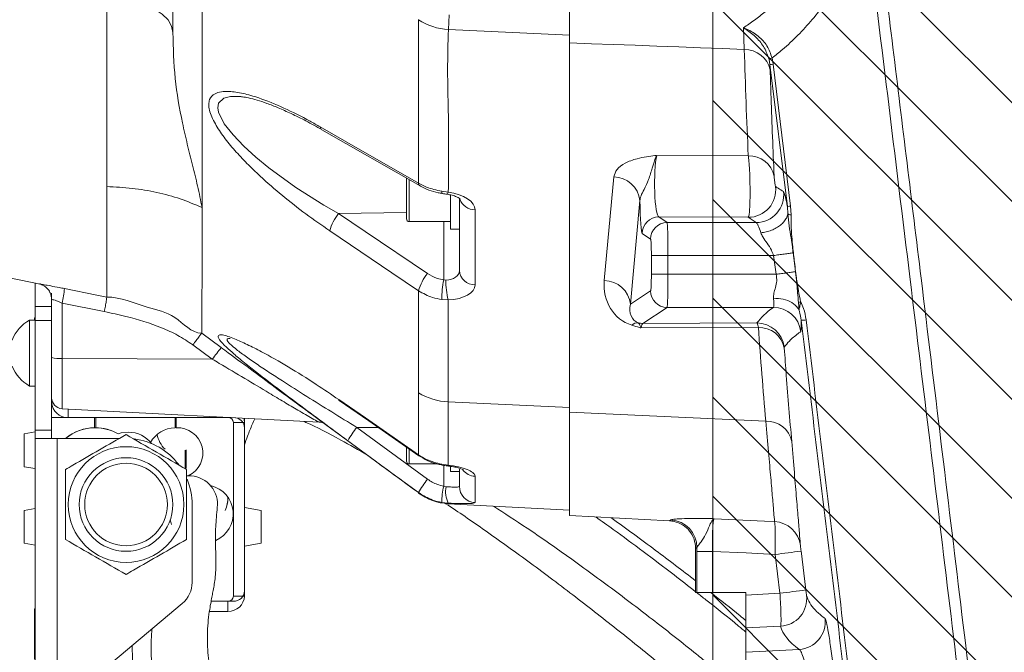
# Model space of a CAD drawing. Header units: millimetres. Extents: x 0 to 8410, y 0 to 5940.
# Tile 90 of 180: x 3301 to 3480, y 4088 to 4203. Entities that reach past the tile are written whole.
import ezdxf

# ---------------------------------------------------------------- set-up
doc = ezdxf.new("R2010")
doc.units = ezdxf.units.MM
doc.header["$LTSCALE"] = 10

msp = doc.modelspace()

# ---------------------------------------------------------------- hatches: boundary and pattern name
at = {"linetype": 'Continuous'}
h = msp.add_hatch(dxfattribs=at)
h.set_pattern_fill('ANSI31', color=8, scale=4, angle=90, style=0)
h.paths.add_polyline_path([(3427.03, 4477.87), (3427.03, 4077.87), (3827.03, 4077.87), (3827.03, 4477.87)], flags=0)

# ---------------------------------------------------------------- linework, layer by layer
at = {"color": 7, "linetype": 'Continuous', "lineweight": 0}
for p, q in [((3427.03, 4477.87), (3427.03, 4077.87)), ((3401.03, 4198.68), (3401.03, 4131.63)), ((3356.07, 4182.93), (3373.9, 4172.72)), ((3371.43, 4166.74), (3371.43, 4174.16)), ((3379.43, 4171.05), (3379.43, 4164.87)), ((3381.03, 4157.36), (3381.03, 4170.46)), ((3246.43, 4166.67), (3304.95, 4154.91)), ((3371.93, 4166.24), (3379.43, 4166.24)), ((3379.43, 4164.87), (3381.03, 4164.87)), ((3304.03, 4150.84), (3304.03, 4155.1)), ((3304.97, 4154.91), (3304.87, 4154.93)), ((3307.03, 4152.05), (3307.03, 4153.24)), ((3307.03, 4145.85), (3307.03, 4152.05)), ((3304.03, 4148.31), (3304.03, 4150.84)), ((3304.03, 4148.37), (3303.03, 4148.37)), ((3303.03, 4148.37), (3303.03, 4140.11)), ((3304.03, 4148.69), (3303.93, 4148.74)), ((3303.93, 4148.74), (3303.93, 4148.37)), ((3304.03, 4128.38), (3304.03, 4148.31)), ((3307.03, 4128.38), (3307.03, 4145.85)), ((3339.46, 4145.01), (3339.41, 4145)), ((3303.03, 4140.11), (3303.03, 4136.37)), ((3303.03, 4136.37), (3304.03, 4136.37)), ((3308.92, 4132.27), (3355.56, 4129.83)), ((3401.03, 4131.63), (3401.03, 4112.87)), ((3307.03, 4130.66), (3314.83, 4130.66)), ((3339.03, 4130.66), (3310.03, 4130.66)), ((3314.83, 4128.81), (3314.83, 4130.66)), ((3315.03, 4128.81), (3315.03, 4130.66)), ((3315.03, 4130.66), (3329.44, 4130.66)), ((3329.44, 4128.81), (3329.44, 4130.66)), ((3329.64, 4128.81), (3329.64, 4130.66)), ((3329.64, 4130.66), (3339.59, 4130.66)), ((3340.03, 4098.25), (3340.03, 4129.74)), ((3342.03, 4129.74), (3342.03, 4130.54)), ((3342.03, 4098.25), (3342.03, 4129.74)), ((3304.03, 4128.04), (3302.03, 4127.68)), ((3304.03, 4126.87), (3304.03, 4128.38)), ((3307.03, 4128.38), (3307.03, 4126.87)), ((3342.03, 4128.81), (3342.03, 4099.18)), ((3302.03, 4127.46), (3302.03, 4127.68)), ((3302.03, 4121.74), (3302.03, 4127.46)), ((3308.03, 4126.87), (3304.03, 4126.87)), ((3304.03, 4126.87), (3304.03, 4080.37)), ((3319.31, 4126.87), (3308.03, 4126.87)), ((3331.28, 4121.37), (3331.28, 4124.75)), ((3331.47, 4121.39), (3331.47, 4124.81)), ((3371.43, 4122.74), (3371.43, 4125.25)), ((3302.03, 4121.74), (3304.03, 4121.39)), ((3371.93, 4122.24), (3376.95, 4122.24)), ((3379.43, 4121.71), (3379.43, 4120.87)), ((3379.43, 4120.87), (3381.03, 4120.87)), ((3381.03, 4118.2), (3381.03, 4121.31)), ((3331.85, 4120.07), (3331.47, 4120.06)), ((3338.83, 4114.65), (3339.02, 4115.35)), ((3304.03, 4114.14), (3302.03, 4113.79)), ((3302.03, 4107.85), (3302.03, 4113.79)), ((3332.53, 4100.74), (3332.53, 4114.87)), ((3345.03, 4113.79), (3342.03, 4114.32)), ((3345.03, 4113.79), (3345.03, 4109.7)), ((3379.02, 4115.02), (3401.03, 4113.87)), ((3401.03, 4112.87), (3419.15, 4111.92)), ((3345.03, 4109.7), (3345.03, 4107.85)), ((3302.03, 4107.85), (3304.03, 4107.5)), ((3342.03, 4107.32), (3345.03, 4107.85)), ((3423.9, 4106.93), (3423.9, 4098.87)), ((3423.9, 4106.93), (3423.9, 4106.93)), ((3424.13, 4106.36), (3424.13, 4107.08)), ((3424.13, 4098.87), (3423.9, 4098.87)), ((3424.13, 4098.87), (3426.97, 4098.87)), ((3433.03, 4098.87), (3426.97, 4098.87)), ((3433.03, 4098.44), (3433.03, 4098.87)), ((3433.03, 4092.45), (3433.03, 4098.44)), ((3304.03, 4095.9), (3303.93, 4095.95)), ((3303.93, 4095.95), (3303.93, 4086.79)), ((3312.42, 4081.54), (3330.74, 4096.91)), ((3340.03, 4097.32), (3335.98, 4097.32)), ((3335.98, 4097.32), (3339.03, 4097.32)), ((3335.67, 4095.47), (3339.03, 4095.47)), ((3433.03, 4088.07), (3433.03, 4092.45)), ((3433.03, 4088.07), (3433.03, 4082.08))]:
    msp.add_line(p, q, dxfattribs=at)
at = {"color": 8, "linetype": 'Continuous', "lineweight": 0}
for p, q in [((3334.32, 4219.25), (3334.32, 4168.8)), ((3379.16, 4203.76), (3379.04, 4201.1)), ((3379.04, 4201.1), (3401.03, 4200.11)), ((3432.74, 4197.49), (3432.57, 4201.43)), ((3437.78, 4195.96), (3438, 4194.83)), ((3437.4, 4194.77), (3437.25, 4195.66)), ((3437.4, 4194.77), (3437.44, 4193.78)), ((3440.55, 4169.01), (3437.4, 4194.77)), ((3438, 4194.83), (3441.15, 4169.06)), ((3416.83, 4178.27), (3433.46, 4178.21)), ((3407.33, 4155.55), (3409.05, 4174.37)), ((3371.93, 4173.87), (3371.93, 4166.24)), ((3377.83, 4171.75), (3379.02, 4171.59)), ((3413.78, 4170.05), (3412.06, 4151.22)), ((3440.64, 4167.65), (3440.55, 4169.01)), ((3441.15, 4169.06), (3441.22, 4167.45)), ((3359.11, 4167.69), (3371.43, 4167.91)), ((3383.87, 4168.37), (3383.87, 4154.76)), ((3378.19, 4155.67), (3378.19, 4166.24)), ((3417.21, 4167.08), (3418.72, 4166.07)), ((3433.45, 4167.03), (3417.21, 4167.08)), ((3418.72, 4166.07), (3434.9, 4166.07)), ((3415.73, 4163.08), (3414.21, 4164.08)), ((3415.88, 4156.67), (3415.88, 4160.08)), ((3418.88, 4160.08), (3415.88, 4160.08)), ((3418.88, 4160.08), (3418.88, 4156.67)), ((3438.04, 4160.08), (3418.88, 4160.08)), ((3438.52, 4156.67), (3438.04, 4160.08)), ((3442.03, 4157.16), (3441.6, 4160.58)), ((3418.88, 4156.67), (3415.88, 4156.67)), ((3418.88, 4156.67), (3438.52, 4156.67)), ((3378.19, 4155.67), (3378.6, 4155.62)), ((3373.62, 4135.17), (3373.62, 4153.68)), ((3412.06, 4151.22), (3415.73, 4153.67)), ((3308.92, 4151.43), (3308.92, 4141.39)), ((3316.59, 4149.9), (3308.92, 4151.43)), ((3379.02, 4152.02), (3377.83, 4152.09)), ((3379.02, 4152.02), (3379.02, 4133.49)), ((3304.03, 4150.84), (3307.03, 4150.84)), ((3418.72, 4150.67), (3414.35, 4147.75)), ((3438.02, 4150.67), (3418.72, 4150.67)), ((3304.03, 4148.31), (3307.03, 4148.31)), ((3414.35, 4147.75), (3435.03, 4147.84)), ((3334.27, 4145.97), (3337.81, 4143.37)), ((3435.29, 4147.03), (3413.97, 4146.94)), ((3336.18, 4141.25), (3332.65, 4143.85)), ((3308.92, 4141.39), (3336.18, 4141.25)), ((3308.92, 4141.39), (3308.92, 4132.27)), ((3307.03, 4133.44), (3307.21, 4133.44)), ((3379.02, 4133.49), (3401.03, 4132.49)), ((3310.03, 4132.21), (3310.03, 4130.66)), ((3401.03, 4131.63), (3436.64, 4130.01)), ((3339.03, 4130.66), (3339.03, 4130.69)), ((3342.03, 4129.74), (3340.03, 4129.74)), ((3304.03, 4128.38), (3307.03, 4128.38)), ((3362.42, 4128.87), (3366.26, 4128.87)), ((3362.42, 4128.87), (3375.24, 4119.46)), ((3308.03, 4126.87), (3308.03, 4080.37)), ((3371.93, 4124.87), (3371.93, 4122.24)), ((3377.83, 4122.19), (3379.02, 4122.03)), ((3378.19, 4118.2), (3378.19, 4121.99)), ((3383.87, 4120.01), (3383.87, 4115.22)), ((3378.19, 4118.2), (3378.6, 4118.11)), ((3373.62, 4116.96), (3373.62, 4117.04)), ((3379.02, 4115.12), (3377.83, 4115.25)), ((3379.02, 4115.12), (3379.02, 4115.02)), ((3419.15, 4111.92), (3419.4, 4112.07)), ((3443.04, 4106.43), (3443.91, 4099.36)), ((3424.13, 4106.36), (3426.97, 4106.36)), ((3424.13, 4098.87), (3424.13, 4106.36)), ((3426.97, 4106.36), (3426.97, 4098.87)), ((3439.21, 4098.75), (3438.34, 4105.82)), ((3340.03, 4098.25), (3342.03, 4098.25)), ((3433.03, 4098.44), (3439.21, 4098.75)), ((3339.03, 4095.47), (3339.03, 4097.32)), ((3439.34, 4092.77), (3433.03, 4092.45)), ((3433.03, 4088.07), (3442.7, 4088.56))]:
    msp.add_line(p, q, dxfattribs=at)
at = {"color": 8, "linetype": 'Continuous', "lineweight": 0, "flags": 128}
for points in [[(3317.03, 4207.23), (3319.49, 4206.9), (3321.79, 4206.39), (3323.86, 4205.7), (3325.65, 4204.87), (3327.09, 4203.91), (3328.16, 4202.85), (3328.81, 4201.72), (3329.03, 4200.56)], [(3432.74, 4197.49), (3428.78, 4197.65), (3424.81, 4197.8), (3420.85, 4197.96), (3416.88, 4198.11), (3412.92, 4198.25), (3408.96, 4198.4), (3404.99, 4198.54), (3401.03, 4198.68)], [(3341.03, 4188.96), (3340.88, 4188.98), (3339.47, 4188.94), (3338.3, 4188.65), (3337.33, 4187.75), (3337.18, 4186.89), (3337.31, 4186.12), (3338.36, 4184.01), (3339.95, 4181.97), (3341.9, 4179.94), (3344.11, 4177.94), (3346.47, 4176.01), (3351.36, 4172.46), (3356.43, 4169.24), (3359.11, 4167.69), (3359.11, 4167.69)], [(3355.78, 4183.45), (3360.59, 4180.69), (3373.62, 4173.23)], [(3377.88, 4171.35), (3377.88, 4171.35), (3377.85, 4171.41), (3377.83, 4171.54), (3377.83, 4171.75)], [(3378.76, 4171.22), (3378.78, 4171.22), (3378.85, 4171.26), (3378.93, 4171.39), (3379.02, 4171.59)], [(3359.11, 4167.69), (3363.94, 4164.43), (3375.24, 4156.8)], [(3373.62, 4153.68), (3368.79, 4156.94), (3357.49, 4164.57)], [(3309.36, 4154.08), (3315.24, 4152.9), (3317.03, 4152.54)], [(3359.14, 4133.92), (3363.97, 4130.58), (3373.62, 4123.9)], [(3359.21, 4133.75), (3359.18, 4133.78), (3359.14, 4133.92)], [(3373.62, 4117.04), (3368.79, 4120.59), (3360.8, 4126.46)], [(3373.69, 4123.73), (3373.65, 4123.76), (3373.62, 4123.9)], [(3377.82, 4122.04), (3377.82, 4122.06), (3377.83, 4122.19)], [(3378.85, 4121.89), (3378.92, 4121.91), (3379.02, 4122.03)], [(3427.25, 4112.3), (3436.39, 4111.87), (3438.22, 4111.78)], [(3438.34, 4105.82), (3433.08, 4106.07), (3426.97, 4106.36)]]:
    msp.add_lwpolyline(points, dxfattribs=at)
at = {"color": 7, "linetype": 'Continuous', "lineweight": 0, "flags": 128}
for points in [[(3359.21, 4133.75), (3364.57, 4130.04), (3373.69, 4123.73)], [(3342.03, 4129.74), (3341.97, 4130.28), (3341.9, 4130.54)], [(3321.01, 4128.01), (3319.67, 4127.87), (3319.1, 4127.71)], [(3373.61, 4117.08), (3373.61, 4116.99), (3373.62, 4116.96)], [(3328.8, 4111.26), (3328.72, 4111.46), (3328.55, 4112.06)]]:
    msp.add_lwpolyline(points, dxfattribs=at)
at = {"color": 7, "linetype": 'Continuous', "lineweight": 0}
for radius in [10.5, 8.5]:
    msp.add_circle((3320.53, 4114.87), radius, dxfattribs=at)
at = {"color": 8, "linetype": 'Continuous', "lineweight": 0}
msp.add_circle((3320.53, 4114.87), 7.5, dxfattribs=at)
for centre, radius, start, end in [((3379.69, 4212.22), 11.14, 236.7661, 266.6305), ((3432.82, 4192.76), 4.73, 12.3917, 90.8896), ((3438.2, 4194.56), 1.45, 106.652, 131.0621), ((3436.6, 4205.83), 11.09, 274.1321, 277.2302), ((3356.43, 4183.48), 0.657, 182.8588, 235.9214), ((3433.56, 4173.51), 4.7, 12.1048, 91.2041), ((3408.99, 4169.56), 4.81, 5.801, 89.3493), ((3374.27, 4173.26), 0.656, 182.8541, 235.9957), ((3433.44, 4172.03), 5.01, 270.1314, 6.8952), ((3434.89, 4171.08), 5.01, 270.1634, 6.8851), ((3383.89, 4171.31), 2.94, 199.2771, 269.5467), ((3440.27, 4175.96), 6.96, 272.3616, 277.3042), ((3365.2, 4162.55), 7.97, 139.7808, 165.2633), ((3417.22, 4164.08), 3, 90.1462, 179.8983), ((3418.73, 4163.07), 3, 90.1455, 179.8995), ((3381.32, 4151.65), 7.96, 139.778, 165.2644), ((3383.82, 4157.56), 2.8, 184.131, 271.1002), ((3397.91, 4151.9), 20.09, 169.1585, 179.4466), ((3390.23, 4155.14), 11.64, 177.6487, 195.5663), ((3407.28, 4150.74), 4.81, 5.7994, 89.3505), ((3287.92, 4156.23), 21.54, 347.1226, 354.2629), ((3418.73, 4153.67), 3, 180.1015, 269.8535), ((3444.52, 4146.26), 5.65, 106.0012, 110.059), ((3438.01, 4145.66), 5.01, 7.087, 89.8729), ((3413.41, 4146.4), 1.48, 86.6577, 136.6534), ((3414.36, 4150.75), 3, 253.3081, 269.8865), ((3435.02, 4142.83), 5, 7.0688, 89.9458), ((3442.93, 4156.26), 7.93, 270.9001, 277.4065), ((3435.43, 4142.37), 4.66, 11.6284, 91.7123), ((3371.45, 4115.99), 43.37, 140.8628, 144.3918), ((3308.47, 4146.3), 4.93, 252.9959, 275.2612), ((3379.46, 4144.49), 11, 237.8958, 267.6917), ((3436.8, 4125.38), 4.63, 11.3641, 91.9907), ((3376.68, 4117.55), 18.21, 141.5457, 150.7062), ((3384.01, 4123.04), 3.04, 219.2299, 267.389), ((3389.58, 4108.07), 18.31, 141.569, 150.6776), ((3393.54, 4114.84), 15.72, 167.6618, 178.5244), ((3383.21, 4117.23), 4.69, 169.1367, 206.7361), ((3384.02, 4118.21), 2.99, 180.0843, 267.099), ((3419.13, 4107.07), 5.01, 0.122, 86.9061), ((3437.98, 4106.81), 4.98, 7.1702, 87.225), ((3417.08, 4288.3), 183.72, 276.6455, 278.1239), ((3417.87, 4281.87), 184.35, 276.648, 278.1214), ((3439.07, 4097.77), 5, 273.0008, 6.9698), ((3442.43, 4093.56), 5, 273.1107, 6.9086)]:
    msp.add_arc(centre, radius, start, end, dxfattribs=at)
at = {"color": 7, "linetype": 'Continuous', "lineweight": 0}
for centre, radius, start, end in [((3371.93, 4166.74), 0.5, 180, 270), ((3304.03, 4152.05), 3, 0.0013, 24.1021), ((3306.43, 4142.25), 7, 119.0497, 159.2197), ((3306.43, 4142.49), 7, 200.8257, 240.9503), ((3309.03, 4134.27), 2, 180, 267), ((3309.92, 4133.56), 2.9, 182.278, 272.114), ((3339.06, 4129.7), 0.965, 2.2872, 92.1042), ((3340.15, 4128.76), 1.88, 1.4443, 80.0794), ((3314.88, 4120.58), 8.23, 89.645, 130.1746), ((3314.87, 4120.59), 8.22, 90.3227, 130.1816), ((3314.95, 4120.46), 8.36, 60.2241, 90.1496), ((3314.95, 4120.46), 8.35, 60.2123, 89.4826), ((3320.96, 4122.75), 5.26, 37.4361, 89.4577), ((3329.44, 4123.8), 5.01, 89.981, 152.3808), ((3329.88, 4124.22), 4.59, 295.2523, 92.9355), ((3320.53, 4114.87), 12, 37.1431, 82.9064), ((3330.98, 4128.44), 4.87, 189.8187, 226.4707), ((3371.93, 4122.74), 0.5, 180, 270), ((3320.53, 4114.87), 12, 0, 22.5769), ((3331.98, 4114.92), 5.15, 358.5658, 91.4568), ((3334.72, 4113.17), 5.26, 293.3377, 77.2092), ((3333.65, 4116), 5.35, 335.7136, 2.2409), ((3379.54, 4125.01), 10, 233.6487, 267), ((3327.53, 4100.74), 5, 310, 0), ((3339.13, 4098.37), 2.9, 267.8917, 357.7163), ((3339.06, 4098.29), 0.965, 267.8958, 357.7128), ((3340.1, 4099.25), 1.93, 267.8892, 357.7185)]:
    msp.add_arc(centre, radius, start, end, dxfattribs=at)
at = {"color": 8, "linetype": 'Continuous', "lineweight": 0}
for centre, major_axis, ratio, start_param, end_param in [((6899.46, 4020.33), (3462.44, -315.8), 0.575597, 3.210828, 3.220416), ((3417.23, 4173.08), (-0.01, 6), 0.128582, 0.524938, 3.105836), ((3377.87, 4168.6), (6, -0.32), 0.514251, 0.027177, 1.405382), ((3414.23, 4173.08), (0, 9), 0.052937, 1.914434, 3.106332), ((3418.72, 4160.08), (0, 6), 0.026204, 4.712389, 6.248279), ((6925.03, 4173.04), (3495.82, 0), 0.034921, 3.190833, 3.198655), ((3415.72, 4160.08), (0, 3), 0.052408, 4.712389, 6.248279), ((3378.03, 4157.66), (2.98, -0.54), 0.661475, 5.023715, 6.40192), ((3415.72, 4156.67), (0, 3), 0.052408, 3.176499, 4.712389), ((3418.72, 4156.67), (0, 6), 0.026204, 3.176499, 4.712389), ((3377.87, 4155.06), (6, -0.4), 0.50601, 4.93902, 6.317225), ((3415.39, 4155.6), (4.6, 7.47), 0.892128, 2.078108, 3.357515), ((3415.13, 4151.27), (2.11, 3.15), 0.748914, 2.048329, 3.327736), ((6925.03, 4144.75), (3491.12, 0), 0.034921, 3.093047, 3.116308), ((3414.37, 4141.76), (0.01, 6), 0.134998, 0.035932, 0.527195), ((6899.46, 4020.33), (3462.44, -315.8), 0.575597, 3.23591, 3.244357), ((3423.9, 4252.87), (0, 145.94), 0.034921, 3.140958, 3.187711), ((6947.88, 4277.85), (3508.68, 184.22), 0.034824, 3.148667, 3.184482)]:
    msp.add_ellipse(centre, major_axis=major_axis, ratio=ratio, start_param=start_param, end_param=end_param, dxfattribs=at)
at = {"color": 7, "linetype": 'Continuous', "lineweight": 0}
for points, knots in [([(3329.03, 4200.56), (3329.03, 4209.87), (3329.03, 4219.85), (3329.03, 4230.29), (3329.03, 4232.97), (3329.03, 4236.18), (3329.03, 4239.68), (3329.03, 4243.33), (3329.03, 4246.28), (3329.03, 4271.11), (3329.03, 4296.09), (3329.03, 4322.03), (3329.03, 4326.01), (3329.03, 4329.55), (3329.03, 4332.57), (3329.03, 4335.27), (3329.03, 4337.54), (3329.03, 4339.34), (3329.03, 4340.7), (3329.03, 4342.09), (3329.03, 4344.69), (3329.03, 4347.23), (3329.03, 4348.29), (3329.03, 4348.85)], [0, 0, 0, 0, 0.210862, 0.225952, 0.241334, 0.256484, 0.27219, 0.285774, 0.299746, 0.305879, 0.568698, 0.584788, 0.60112, 0.614431, 0.628135, 0.641442, 0.65512, 0.668657, 0.68262, 0.700821, 0.796964, 0.893193, 1, 1, 1, 1]), ([(3401.03, 4241.8), (3401.03, 4239.93), (3401.03, 4236.19), (3401.03, 4230.66), (3401.03, 4225.27), (3401.03, 4220.09), (3401.03, 4215.18), (3401.03, 4210.61), (3401.03, 4206.44), (3401.03, 4202.29), (3401.03, 4199.99), (3401.03, 4198.68)], [0, 0, 0, 0, 0.107594, 0.215185, 0.322423, 0.429999, 0.537235, 0.644766, 0.75264, 0.860171, 1, 1, 1, 1]), ([(3341.03, 4188.96), (3341.24, 4188.94), (3341.73, 4188.91), (3342.86, 4188.7), (3344.32, 4188.32), (3346.13, 4187.72), (3348.21, 4186.9), (3350.58, 4185.83), (3353.22, 4184.53), (3355.1, 4183.49), (3356.06, 4182.95)], [0, 0, 0, 0, 0.065016, 0.154026, 0.266556, 0.388041, 0.520923, 0.666697, 0.828169, 1, 1, 1, 1]), ([(3317.03, 4172.59), (3318.58, 4172.51), (3321.69, 4172.37), (3326.15, 4171.59), (3330.43, 4170.45), (3333.03, 4169.35), (3334.32, 4168.8)], [0, 0, 0, 0, 0.249209, 0.500001, 0.750791, 1, 1, 1, 1]), ([(3373.9, 4172.72), (3373.92, 4172.72), (3374.39, 4172.39), (3375.49, 4171.96), (3376.82, 4171.52), (3377.64, 4171.4), (3377.88, 4171.37)], [0, 0, 0, 0, 0.012601, 0.423394, 0.831416, 1, 1, 1, 1]), ([(3377.88, 4171.35), (3377.91, 4171.34), (3378.2, 4171.29), (3378.5, 4171.25), (3378.76, 4171.22)], [0, 0, 0, 0, 0.105955, 1, 1, 1, 1]), ([(3378.76, 4171.22), (3378.93, 4171.19), (3379.42, 4171.11), (3380.16, 4170.9), (3380.82, 4170.62), (3381.17, 4170.36), (3381.18, 4170.35), (3381.19, 4170.34)], [0, 0, 0, 0, 0.123334, 0.362552, 0.596655, 0.824404, 1, 1, 1, 1]), ([(3304.83, 4154.94), (3304.83, 4154.94), (3304.81, 4154.94), (3304.86, 4154.93), (3304.98, 4154.9), (3305.24, 4154.8), (3305.68, 4154.58), (3306.24, 4154.12), (3306.64, 4153.64), (3306.75, 4153.3), (3306.76, 4153.27)], [0, 0, 0, 0, 0.020081, 0.122598, 0.190717, 0.268386, 0.436231, 0.6617, 0.968084, 1, 1, 1, 1]), ([(3337.81, 4143.37), (3338.23, 4143.06), (3340.18, 4141.62), (3343.68, 4139.03), (3347.62, 4136.09), (3350.83, 4133.72), (3352.67, 4132.37), (3353.51, 4131.77), (3353.61, 4131.7)], [0, 0, 0, 0, 0.074861, 0.345982, 0.623568, 0.797655, 0.975738, 1, 1, 1, 1]), ([(3360.8, 4126.46), (3359.27, 4127.58), (3356.21, 4129.83), (3351.66, 4133.2), (3347.87, 4136.06), (3344.85, 4138.37), (3342.57, 4140.17), (3340.94, 4141.48), (3340.25, 4142.1), (3340.14, 4142.2)], [0, 0, 0, 0, 0.205607, 0.411833, 0.617043, 0.735807, 0.85448, 0.97543, 1, 1, 1, 1]), ([(3353.61, 4131.7), (3354.27, 4131.21), (3360.96, 4126.3), (3367.6, 4121.43), (3373.58, 4117.04)], [0, 0, 0, 0, 0.099286, 1, 1, 1, 1]), ([(3342.03, 4125.68), (3342.21, 4126.22), (3342.65, 4127.51), (3343.29, 4129.1), (3343.76, 4130.09), (3343.92, 4130.44)], [0, 0, 0, 0, 0.320378, 0.764695, 1, 1, 1, 1]), ([(3352.8, 4129.97), (3352.93, 4129.91), (3355.02, 4128.98), (3358.86, 4126.98), (3362.73, 4124.77), (3364.36, 4123.84)], [0, 0, 0, 0, 0.037257, 0.596809, 1, 1, 1, 1]), ([(3355.57, 4129.81), (3355.66, 4129.81), (3355.9, 4129.82), (3356.17, 4129.76), (3356.3, 4129.72), (3356.32, 4129.71)], [0, 0, 0, 0, 0.291077, 0.892968, 1, 1, 1, 1]), ([(3320.53, 4127.57), (3318.93, 4126.65), (3315.72, 4124.8), (3312.05, 4122.68), (3309.98, 4121.48), (3309.53, 4121.22)], [0, 0, 0, 0, 0.436345, 0.875498, 1, 1, 1, 1]), ([(3331.53, 4121.22), (3329.7, 4122.28), (3326.04, 4124.39), (3322.37, 4126.51), (3320.53, 4127.57)], [0, 0, 0, 0, 0.497924, 1, 1, 1, 1]), ([(3373.69, 4123.73), (3374.18, 4123.42), (3375.17, 4122.81), (3376.59, 4122.27), (3377.5, 4122.12), (3377.83, 4122.07)], [0, 0, 0, 0, 0.388061, 0.779144, 1, 1, 1, 1]), ([(3309.53, 4121.22), (3309.53, 4119.11), (3309.53, 4114.88), (3309.53, 4110.65), (3309.53, 4108.52)], [0, 0, 0, 0, 0.497916, 1, 1, 1, 1]), ([(3331.53, 4108.52), (3331.53, 4110.63), (3331.53, 4114.86), (3331.53, 4119.1), (3331.53, 4121.22)], [0, 0, 0, 0, 0.497926, 1, 1, 1, 1]), ([(3377.82, 4122.04), (3377.84, 4122.03), (3378.18, 4121.96), (3378.53, 4121.93), (3378.85, 4121.9)], [0, 0, 0, 0, 0.068097, 1, 1, 1, 1]), ([(3378.84, 4121.88), (3379.13, 4121.85), (3379.8, 4121.77), (3380.65, 4121.58), (3381.32, 4121.38), (3381.71, 4121.2), (3381.76, 4121.17), (3381.78, 4121.16)], [0, 0, 0, 0, 0.192579, 0.439121, 0.648829, 0.842085, 1, 1, 1, 1]), ([(3383.23, 4064.57), (3381.67, 4064.62), (3377.75, 4064.76), (3372.34, 4065.06), (3366.9, 4065.51), (3362.16, 4066.06), (3357.36, 4066.85), (3352.88, 4067.92), (3349.02, 4069.21), (3345.85, 4070.65), (3343.22, 4072.23), (3341.23, 4073.84), (3339.66, 4075.53), (3338.38, 4077.33), (3337.13, 4079.71), (3336.22, 4082.49), (3335.7, 4085.2), (3335.42, 4087.53), (3335.3, 4089.66), (3335.3, 4091.84), (3335.44, 4093.91), (3335.68, 4095.69), (3335.93, 4097.1), (3336.15, 4098.25), (3336.36, 4099.34), (3336.57, 4100.46), (3336.75, 4101.86), (3336.86, 4103.61), (3336.84, 4105.77), (3336.7, 4108.33), (3336.81, 4111.39), (3337.02, 4113.6), (3337.13, 4114.79)], [0, 0, 0, 0, 0.0378281, 0.0949081, 0.1312609, 0.1702777, 0.2113315, 0.2503427, 0.2842756, 0.3137875, 0.3406389, 0.3666996, 0.3863464, 0.4086448, 0.4339531, 0.471633, 0.5058036, 0.5301111, 0.5561709, 0.5853906, 0.6178654, 0.6497524, 0.6735155, 0.6912154, 0.7072099, 0.7265274, 0.7488698, 0.7768085, 0.8187688, 0.869681, 0.9300042, 1, 1, 1, 1]), ([(3378.43, 4115.1), (3378.48, 4115.07), (3380.82, 4113.56), (3385.81, 4110.09), (3393.47, 4104.62), (3401.45, 4098.63), (3409.4, 4092.41), (3415.53, 4087.48), (3419.02, 4084.55), (3419.93, 4083.79)], [0, 0, 0, 0, 0.003871, 0.184404, 0.376024, 0.572741, 0.760346, 0.93801, 1, 1, 1, 1]), ([(3387.2, 4114.6), (3389.23, 4113.27), (3393.62, 4110.42), (3400.78, 4105.43), (3408.5, 4099.8), (3416.32, 4093.83), (3422.23, 4089.19), (3425.54, 4086.48), (3426.27, 4085.87)], [0, 0, 0, 0, 0.1668817, 0.3604185, 0.5637996, 0.7605176, 0.9465358, 1, 1, 1, 1]), ([(3423.9, 4099.03), (3422.59, 4100.05), (3419.39, 4102.57), (3414.42, 4106.33), (3409.67, 4109.85), (3406.83, 4111.87), (3405.77, 4112.62)], [0, 0, 0, 0, 0.210451, 0.517605, 0.819329, 1, 1, 1, 1]), ([(3408.5, 4112.48), (3408.58, 4112.42), (3411.22, 4110.59), (3416.34, 4106.81), (3421.47, 4102.89), (3423.9, 4101.03)], [0, 0, 0, 0, 0.016273, 0.535224, 1, 1, 1, 1]), ([(3423.9, 4106.93), (3423.84, 4107.49), (3423.73, 4108.61), (3422.87, 4110.11), (3421.6, 4111.25), (3420.29, 4111.78), (3419.45, 4111.9), (3419.17, 4111.92), (3419.15, 4111.92)], [0, 0, 0, 0, 0.221916, 0.44384, 0.665821, 0.887942, 0.992463, 1, 1, 1, 1]), ([(3309.53, 4108.52), (3311.35, 4107.47), (3315.02, 4105.35), (3318.69, 4103.23), (3320.53, 4102.17)], [0, 0, 0, 0, 0.497925, 1, 1, 1, 1]), ([(3320.53, 4102.17), (3320.98, 4102.43), (3323.04, 4103.62), (3326.71, 4105.74), (3329.92, 4107.59), (3331.53, 4108.52)], [0, 0, 0, 0, 0.124501, 0.560763, 1, 1, 1, 1]), ([(3433.03, 4091.71), (3432.59, 4092.08), (3430.14, 4094.11), (3427.17, 4096.48), (3424.66, 4098.44), (3424.1, 4098.87)], [0, 0, 0, 0, 0.145947, 0.810219, 1, 1, 1, 1]), ([(3426.65, 4098.87), (3428.42, 4097.49), (3430.53, 4095.85), (3432.68, 4094.09), (3433.03, 4093.81)], [0, 0, 0, 0, 0.8405576, 1, 1, 1, 1]), ([(3325.24, 4092.29), (3325.19, 4091.64), (3325.09, 4090.25), (3325.07, 4088.06), (3325.18, 4085.95), (3325.37, 4084.12), (3325.65, 4082.34), (3326.06, 4080.34), (3326.74, 4077.93), (3327.69, 4075.42), (3328.77, 4073.2), (3329.77, 4071.51), (3330.75, 4070.06), (3331.87, 4068.59), (3333.36, 4066.9), (3335.3, 4065.06), (3338.06, 4062.94), (3341.68, 4060.83), (3346.6, 4058.74), (3352.35, 4057.06), (3358.68, 4055.84), (3364.74, 4055.06), (3370.29, 4054.59), (3374.83, 4054.31), (3377.53, 4054.19), (3378.57, 4054.14)], [0, 0, 0, 0, 0.037091, 0.077991, 0.113246, 0.141982, 0.165837, 0.195278, 0.232098, 0.274122, 0.309138, 0.335247, 0.355183, 0.379577, 0.409458, 0.444671, 0.484171, 0.543584, 0.602914, 0.682705, 0.762487, 0.836425, 0.903253, 0.962482, 1, 1, 1, 1]), ([(3383.12, 4050.26), (3383.08, 4050.26), (3380.68, 4050.34), (3375.74, 4050.54), (3368.73, 4050.97), (3361.85, 4051.66), (3355.3, 4052.67), (3349.34, 4054.06), (3344.24, 4055.77), (3340.06, 4057.65), (3336.27, 4059.91), (3332.88, 4062.61), (3329.85, 4065.8), (3327.19, 4069.47), (3324.98, 4073.58), (3323.31, 4077.93), (3322.25, 4082.24), (3321.71, 4086.02), (3321.67, 4088.31), (3321.65, 4089.29)], [0, 0, 0, 0, 0.001421, 0.081155, 0.167755, 0.239746, 0.317149, 0.39543, 0.45197, 0.506755, 0.56017, 0.613613, 0.669221, 0.727077, 0.787044, 0.848968, 0.907751, 0.960925, 1, 1, 1, 1])]:
    msp.add_open_spline(points, degree=3, knots=knots, dxfattribs=at)
at = {"color": 8, "linetype": 'Continuous', "lineweight": 0}
for points, knots in [([(3454.57, 4239.71), (3456.29, 4225.75), (3459.72, 4197.83), (3465.54, 4150.15), (3472.03, 4096.68), (3479.18, 4037.44), (3483.9, 3997.99), (3486.26, 3978.26)], [0, 0, 0, 0, 0.160108, 0.320235, 0.546806, 0.773429, 1, 1, 1, 1]), ([(3432.57, 4201.43), (3433.24, 4201.88), (3434.59, 4202.8), (3437.09, 4204.75), (3439.73, 4207.17), (3442.4, 4210.16), (3444.99, 4213.7), (3447.59, 4218.26), (3448.85, 4222.24), (3449.48, 4224.23)], [0, 0, 0, 0, 0.089994, 0.182339, 0.349806, 0.478105, 0.606369, 0.803336, 1, 1, 1, 1]), ([(3454.68, 4222.4), (3454.28, 4220.86), (3453.48, 4217.78), (3451.77, 4213.52), (3449.79, 4209.6), (3447.54, 4206.07), (3445.11, 4202.9), (3442.48, 4200.03), (3440.02, 4197.73), (3438.42, 4196.46), (3437.78, 4195.96)], [0, 0, 0, 0, 0.133934, 0.268375, 0.402458, 0.530976, 0.659522, 0.787876, 0.916249, 1, 1, 1, 1]), ([(3484.26, 3978.08), (3481.9, 3997.8), (3477.18, 4037.24), (3470.04, 4096.47), (3462.55, 4158.19), (3457.4, 4200.17), (3454.68, 4222.4)], [0, 0, 0, 0, 0.242393, 0.484785, 0.727233, 1, 1, 1, 1]), ([(3317.03, 4172.59), (3317.03, 4174.97), (3317.03, 4179.74), (3317.03, 4188.12), (3317.03, 4197.23), (3317.03, 4203.89), (3317.03, 4207.23)], [0, 0, 0, 0, 0.249998, 0.499999, 0.749999, 1, 1, 1, 1]), ([(3373.62, 4202.34), (3373.62, 4202.34), (3373.62, 4202.66), (3373.6, 4202.78), (3373.59, 4202.91)], [0, 0, 0, 0, 0.000124, 1, 1, 1, 1]), ([(3373.62, 4173.23), (3373.62, 4175.9), (3373.62, 4184.71), (3373.62, 4202.34), (3373.62, 4202.34), (3373.62, 4202.34)], [0, 0, 0, 0, 0.302377, 0.999999, 1, 1, 1, 1]), ([(3379.04, 4201.1), (3378.97, 4198.65), (3378.82, 4193.74), (3379.13, 4183.89), (3379.06, 4176.51), (3379.02, 4171.59)], [0, 0, 0, 0, 0.2499654, 0.5000046, 1, 1, 1, 1]), ([(3432.57, 4201.43), (3432.58, 4201.43), (3432.78, 4201.35), (3433.72, 4200.97), (3435.29, 4200.01), (3437, 4198.21), (3437.52, 4196.71), (3437.78, 4195.96)], [0, 0, 0, 0, 0.00291, 0.086836, 0.40357, 0.700858, 1, 1, 1, 1]), ([(3437.25, 4195.66), (3436.99, 4196.39), (3436.47, 4197.87), (3434.95, 4199.73), (3433.58, 4200.83), (3432.75, 4201.33), (3432.57, 4201.43), (3432.57, 4201.43)], [0, 0, 0, 0, 0.291912, 0.589647, 0.911486, 0.997116, 1, 1, 1, 1]), ([(3329.03, 4200.56), (3329.11, 4197.78), (3329.27, 4192.25), (3330.46, 4185.41), (3331.66, 4180.24), (3332.62, 4176.41), (3333.59, 4172.56), (3334.07, 4170.09), (3334.32, 4168.8)], [0, 0, 0, 0, 0.240897, 0.479178, 0.599722, 0.723904, 0.855477, 1, 1, 1, 1]), ([(3437.44, 4193.78), (3437.49, 4192.11), (3437.68, 4185.68), (3437.95, 4179.25), (3438.16, 4174.5)], [0, 0, 0, 0, 0.260013, 1, 1, 1, 1]), ([(3357.49, 4164.57), (3356.04, 4165.58), (3353.15, 4167.59), (3348.89, 4170.93), (3345.32, 4174.03), (3342.45, 4176.8), (3340.23, 4179.18), (3338.25, 4181.59), (3336.87, 4183.66), (3336.06, 4185.28), (3335.64, 4186.49), (3335.51, 4187.55), (3335.7, 4188.67), (3336.48, 4189.48), (3337.79, 4189.87), (3339.48, 4189.93), (3341.75, 4189.57), (3345.07, 4188.61), (3349.14, 4186.95), (3352.93, 4185.05), (3355.16, 4183.79), (3355.78, 4183.45)], [0, 0, 0, 0, 0.07873, 0.157676, 0.236206, 0.28476, 0.33327, 0.382493, 0.431558, 0.459823, 0.488062, 0.516463, 0.544863, 0.597232, 0.635209, 0.673251, 0.731697, 0.790263, 0.878228, 0.966318, 1, 1, 1, 1]), ([(3409.05, 4174.37), (3409.19, 4174.83), (3409.46, 4175.75), (3411.02, 4176.9), (3412.98, 4177.64), (3414.9, 4178.02), (3416.1, 4178.18), (3416.71, 4178.26), (3416.82, 4178.27), (3416.83, 4178.27)], [0, 0, 0, 0, 0.227371, 0.454552, 0.687622, 0.841733, 0.971955, 0.998548, 1, 1, 1, 1]), ([(3416.83, 4178.27), (3416.83, 4178.27), (3416.78, 4178.16), (3416.52, 4177.57), (3416.08, 4176.14), (3415.44, 4173.96), (3414.66, 4172.22), (3413.95, 4170.96), (3413.83, 4170.33), (3413.78, 4170.05)], [0, 0, 0, 0, 0.001647, 0.06311, 0.328456, 0.551872, 0.753524, 0.886566, 1, 1, 1, 1]), ([(3433.45, 4167.03), (3433.5, 4167.12), (3433.6, 4167.3), (3433.71, 4168.42), (3433.78, 4170.03), (3433.79, 4172.01), (3433.76, 4174.09), (3433.67, 4176.02), (3433.56, 4177.41), (3433.49, 4178), (3433.46, 4178.21)], [0, 0, 0, 0, 0.1323445, 0.2641461, 0.3970452, 0.5305071, 0.663295, 0.7944669, 0.9238265, 1, 1, 1, 1]), ([(3438.16, 4174.5), (3438.16, 4174.46), (3438.16, 4174.37), (3438.18, 4174.13), (3438.22, 4173.81), (3438.26, 4173.46), (3438.31, 4173.13), (3438.35, 4172.87), (3438.39, 4172.68), (3438.4, 4172.65), (3438.41, 4172.63)], [0, 0, 0, 0, 0.075484, 0.203643, 0.333934, 0.466552, 0.600604, 0.734509, 0.867257, 1, 1, 1, 1]), ([(3317.03, 4152.54), (3317.03, 4152.65), (3317.03, 4152.86), (3317.03, 4153.73), (3317.03, 4155.19), (3317.03, 4157.43), (3317.03, 4160.3), (3317.03, 4163.8), (3317.03, 4167.84), (3317.03, 4171.01), (3317.03, 4172.59)], [0, 0, 0, 0, 0.10037, 0.20074, 0.33395, 0.46716, 0.60037, 0.73358, 0.86679, 1, 1, 1, 1]), ([(3373.62, 4173.23), (3374.09, 4172.97), (3375.37, 4172.28), (3376.88, 4171.96), (3377.83, 4171.75)], [0, 0, 0, 0, 0.3708, 1, 1, 1, 1]), ([(3438.41, 4172.63), (3438.57, 4172.52), (3439.03, 4172.2), (3439.54, 4171.88), (3439.86, 4171.68)], [0, 0, 0, 0, 0.366016, 1, 1, 1, 1]), ([(3439.86, 4171.68), (3439.94, 4171.52), (3440.11, 4171.19), (3440.4, 4169.83), (3440.55, 4169.02), (3440.55, 4169.01)], [0, 0, 0, 0, 0.496392, 0.992797, 1, 1, 1, 1]), ([(3334.32, 4168.8), (3334.32, 4167.04), (3334.32, 4163.51), (3334.32, 4158.09), (3334.32, 4153.6), (3334.31, 4150.08), (3334.3, 4147.79), (3334.29, 4146.43), (3334.28, 4146.13), (3334.27, 4145.98)], [0, 0, 0, 0, 0.152689, 0.305374, 0.45811, 0.61093, 0.763712, 0.881853, 1, 1, 1, 1]), ([(3440.64, 4167.65), (3440.64, 4167.63), (3440.59, 4167.37), (3440.4, 4166.88), (3439.96, 4166.21), (3439.34, 4165.6), (3438.57, 4165.07), (3437.69, 4164.66), (3436.73, 4164.35), (3436.06, 4164.26), (3435.73, 4164.22)], [0, 0, 0, 0, 0.0144224, 0.1552234, 0.2960119, 0.4368074, 0.5776087, 0.7184051, 0.859203, 1, 1, 1, 1]), ([(3441.6, 4160.58), (3441.56, 4160.93), (3441.44, 4161.84), (3441.2, 4163.47), (3440.87, 4165.48), (3440.72, 4166.92), (3440.64, 4167.65)], [0, 0, 0, 0, 0.150695, 0.381699, 0.689492, 1, 1, 1, 1]), ([(3441.22, 4167.45), (3441.08, 4167.48), (3440.81, 4167.54), (3440.7, 4167.61), (3440.64, 4167.65)], [0, 0, 0, 0, 0.499998, 1, 1, 1, 1]), ([(3441.22, 4167.45), (3441.22, 4167.05), (3441.21, 4165.91), (3441.32, 4164.11), (3441.46, 4162.23), (3441.59, 4161.09), (3441.64, 4160.59), (3441.65, 4160.58)], [0, 0, 0, 0, 0.173517, 0.499713, 0.783816, 0.994474, 1, 1, 1, 1]), ([(3435.73, 4164.22), (3435.68, 4164.36), (3435.48, 4164.97), (3435.16, 4165.8), (3434.99, 4165.98), (3434.9, 4166.07)], [0, 0, 0, 0, 0.132281, 0.567591, 1, 1, 1, 1]), ([(3438.04, 4160.08), (3437.92, 4160.4), (3437.62, 4161.21), (3436.88, 4162.32), (3436.13, 4163.36), (3435.85, 4163.97), (3435.73, 4164.22)], [0, 0, 0, 0, 0.202349, 0.499968, 0.798321, 1, 1, 1, 1]), ([(3441.62, 4160.58), (3441.38, 4160.55), (3440.89, 4160.48), (3440, 4160.35), (3439.04, 4160.22), (3438.37, 4160.12), (3438.04, 4160.08)], [0, 0, 0, 0, 0.250001, 0.499998, 0.749996, 1, 1, 1, 1]), ([(3441.65, 4160.58), (3441.66, 4160.46), (3441.73, 4159.89), (3441.86, 4158.76), (3441.98, 4157.73), (3442.05, 4157.17)], [0, 0, 0, 0, 0.103791, 0.499896, 1, 1, 1, 1]), ([(3375.24, 4156.8), (3375.82, 4156.46), (3376.74, 4155.94), (3377.79, 4155.75), (3378.19, 4155.67)], [0, 0, 0, 0, 0.62927, 1, 1, 1, 1]), ([(3438.04, 4152.32), (3438.05, 4152.62), (3438.07, 4153.23), (3438.41, 4154.28), (3438.7, 4155.44), (3438.58, 4156.26), (3438.52, 4156.67)], [0, 0, 0, 0, 0.250869, 0.499942, 0.749812, 1, 1, 1, 1]), ([(3442.04, 4157.16), (3441.8, 4157.13), (3441.31, 4157.06), (3440.44, 4156.94), (3439.5, 4156.8), (3438.85, 4156.71), (3438.52, 4156.67)], [0, 0, 0, 0, 0.249999, 0.499996, 0.749999, 1, 1, 1, 1]), ([(3442.58, 4151.57), (3442.53, 4152.15), (3442.42, 4153.24), (3442.3, 4154.73), (3442.17, 4155.95), (3442.09, 4156.71), (3442.04, 4157.09), (3442.03, 4157.16)], [0, 0, 0, 0, 0.311405, 0.59175, 0.795835, 0.961259, 1, 1, 1, 1]), ([(3442.05, 4157.17), (3442.09, 4156.88), (3442.16, 4156.24), (3442.33, 4155.07), (3442.58, 4153.53), (3442.82, 4152.35), (3442.96, 4151.69)], [0, 0, 0, 0, 0.156699, 0.349363, 0.634799, 1, 1, 1, 1]), ([(3304.95, 4154.91), (3305.17, 4154.87), (3305.62, 4154.78), (3306.87, 4154.56), (3308.18, 4154.31), (3309.04, 4154.14), (3309.36, 4154.08)], [0, 0, 0, 0, 0.260421, 0.543746, 0.830252, 1, 1, 1, 1]), ([(3377.83, 4152.09), (3377.27, 4152.19), (3375.76, 4152.47), (3374.44, 4153.21), (3373.62, 4153.68)], [0, 0, 0, 0, 0.370799, 1, 1, 1, 1]), ([(3308.92, 4151.43), (3308.8, 4151.49), (3308.46, 4151.65), (3307.93, 4151.87), (3307.43, 4152.03), (3307.09, 4152.1), (3307.05, 4152.07), (3307.03, 4152.05)], [0, 0, 0, 0, 0.135492, 0.357819, 0.572484, 0.785462, 1, 1, 1, 1]), ([(3317.03, 4152.54), (3317.03, 4152.49), (3317.03, 4152.39), (3316.94, 4151.79), (3316.79, 4150.93), (3316.66, 4150.24), (3316.59, 4149.9)], [0, 0, 0, 0, 0.250002, 0.500004, 0.75, 1, 1, 1, 1]), ([(3317.03, 4152.54), (3317.03, 4152.54), (3319.56, 4152.54), (3323.63, 4150.71), (3329.69, 4149.44), (3332.38, 4145.98), (3334.27, 4145.98), (3334.27, 4145.98)], [0, 0, 0, 0, 0.000003, 0.408195, 0.695014, 0.999997, 1, 1, 1, 1]), ([(3438.02, 4150.67), (3438.05, 4150.7), (3438.13, 4150.8), (3438.14, 4151.37), (3438.07, 4152.06), (3438.04, 4152.32)], [0, 0, 0, 0, 0.257596, 0.717979, 1, 1, 1, 1]), ([(3442.66, 4150.22), (3442.59, 4150.33), (3442.28, 4150.82), (3441.41, 4151.58), (3439.85, 4152.24), (3438.64, 4152.29), (3438.04, 4152.32)], [0, 0, 0, 0, 0.083102, 0.388734, 0.694363, 1, 1, 1, 1]), ([(3442.66, 4150.22), (3442.66, 4150.22), (3442.66, 4150.25), (3442.65, 4150.39), (3442.63, 4150.8), (3442.6, 4151.26), (3442.58, 4151.57)], [0, 0, 0, 0, 0.00859, 0.071693, 0.378461, 1, 1, 1, 1]), ([(3442.96, 4151.69), (3442.92, 4151.45), (3442.85, 4151.05), (3442.74, 4150.59), (3442.69, 4150.36), (3442.67, 4150.25), (3442.66, 4150.23), (3442.66, 4150.22), (3442.66, 4150.22)], [0, 0, 0, 0, 0.396395, 0.650678, 0.925181, 0.985042, 0.992763, 1, 1, 1, 1]), ([(3442.96, 4151.69), (3443.15, 4151.29), (3443.64, 4150.27), (3443.83, 4149.1), (3443.95, 4148.39)], [0, 0, 0, 0, 0.394743, 1, 1, 1, 1]), ([(3332.65, 4143.85), (3331.75, 4144.46), (3329.95, 4145.66), (3325.91, 4147.49), (3321.43, 4148.88), (3317.91, 4149.62), (3316.59, 4149.9)], [0, 0, 0, 0, 0.187466, 0.375191, 0.767124, 1, 1, 1, 1]), ([(3443.05, 4148.33), (3442.97, 4148.86), (3442.88, 4149.5), (3442.69, 4150.12), (3442.66, 4150.22)], [0, 0, 0, 0, 0.842674, 1, 1, 1, 1]), ([(3413.49, 4147.88), (3413.63, 4147.72), (3413.8, 4147.52), (3413.95, 4147.03), (3413.97, 4146.95), (3413.97, 4146.94)], [0, 0, 0, 0, 0.835665, 0.994438, 1, 1, 1, 1]), ([(3435.29, 4147.03), (3435.23, 4147.32), (3435.14, 4147.74), (3435.06, 4147.81), (3435.03, 4147.84)], [0, 0, 0, 0, 0.68247, 1, 1, 1, 1]), ([(3443.05, 4148.33), (3443.06, 4148.19), (3443.09, 4147.37), (3443.09, 4146.52), (3443.01, 4146.34), (3442.98, 4146.28)], [0, 0, 0, 0, 0.109365, 0.680827, 1, 1, 1, 1]), ([(3461.67, 3994.04), (3459.29, 4013.96), (3455.01, 4049.61), (3448.8, 4101.05), (3444.97, 4132.57), (3443.05, 4148.33)], [0, 0, 0, 0, 0.387441, 0.693699, 1, 1, 1, 1]), ([(3443.95, 4148.39), (3445.87, 4132.63), (3449.7, 4101.09), (3455.91, 4049.63), (3460.19, 4013.95), (3462.58, 3994.03)], [0, 0, 0, 0, 0.306258, 0.612559, 1, 1, 1, 1]), ([(3334.27, 4145.97), (3334.24, 4145.94), (3334.17, 4145.87), (3333.8, 4145.39), (3333.28, 4144.7), (3332.86, 4144.13), (3332.65, 4143.85)], [0, 0, 0, 0, 0.249996, 0.499997, 0.749999, 1, 1, 1, 1]), ([(3340.14, 4142.2), (3339.65, 4142.63), (3338.5, 4143.63), (3337.56, 4144.66), (3337.22, 4145.29), (3337.26, 4145.68), (3337.86, 4145.73), (3338.97, 4145.44), (3340.44, 4144.89), (3342.49, 4143.97), (3345.73, 4142.32), (3349.94, 4139.92), (3354.69, 4136.95), (3357.78, 4134.85), (3359.14, 4133.92)], [0, 0, 0, 0, 0.06135, 0.145476, 0.188177, 0.230864, 0.306706, 0.360253, 0.413893, 0.499491, 0.585278, 0.733936, 0.882866, 1, 1, 1, 1]), ([(3413.97, 4146.94), (3413.96, 4146.95), (3413.88, 4146.97), (3413.33, 4147.12), (3412.79, 4147.28), (3412.33, 4147.42)], [0, 0, 0, 0, 0.009792, 0.148354, 1, 1, 1, 1]), ([(3442.98, 4146.28), (3442.82, 4146.16), (3442.03, 4145.58), (3440.94, 4144.64), (3440.28, 4143.81), (3439.99, 4143.45)], [0, 0, 0, 0, 0.123239, 0.616201, 1, 1, 1, 1]), ([(3339.41, 4145), (3339.22, 4145.01), (3338.75, 4145.03), (3338.87, 4144.67), (3339.31, 4144.09), (3340.26, 4143.23), (3342.09, 4141.86), (3344.2, 4140.4), (3346.49, 4138.87), (3349.52, 4136.91), (3353.31, 4134.5), (3357.85, 4131.68), (3360.9, 4129.81), (3362.42, 4128.87)], [0, 0, 0, 0, 0.049679, 0.116811, 0.134417, 0.220185, 0.302567, 0.385281, 0.469385, 0.553557, 0.702087, 0.851207, 1, 1, 1, 1]), ([(3439.99, 4143.45), (3439.99, 4143.44), (3439.98, 4143.43), (3439.99, 4143.36), (3439.99, 4143.31)], [0, 0, 0, 0, 0.318307, 1, 1, 1, 1]), ([(3439.99, 4143.31), (3440.11, 4141.64), (3440.53, 4135.97), (3441.01, 4130.3), (3441.34, 4126.3)], [0, 0, 0, 0, 0.294976, 1, 1, 1, 1]), ([(3355.58, 4129.89), (3355.53, 4129.88), (3355.42, 4129.88), (3354.43, 4130.43), (3353.13, 4131.17), (3351.43, 4132.16), (3349.22, 4133.48), (3346.01, 4135.4), (3342.07, 4137.77), (3338.59, 4139.84), (3336.61, 4141), (3336.18, 4141.25)], [0, 0, 0, 0, 0.060628, 0.154846, 0.230163, 0.307672, 0.42933, 0.55384, 0.747959, 0.946218, 1, 1, 1, 1]), ([(3373.62, 4123.9), (3373.62, 4125.47), (3373.62, 4127.82), (3373.62, 4131.8), (3373.62, 4134.04), (3373.62, 4135.17)], [0, 0, 0, 0, 0.497351, 0.748676, 1, 1, 1, 1]), ([(3379.02, 4133.49), (3379.02, 4132.36), (3379.02, 4130.09), (3379.02, 4127.08), (3379.02, 4124.34), (3379.02, 4122.8), (3379.02, 4122.03)], [0, 0, 0, 0, 0.248704, 0.497407, 0.748703, 1, 1, 1, 1]), ([(3438.22, 4111.78), (3438.18, 4112.28), (3438.1, 4113.29), (3437.87, 4115.98), (3437.55, 4119.64), (3437.16, 4124.22), (3436.81, 4128.08), (3436.64, 4130.01)], [0, 0, 0, 0, 0.190018, 0.389612, 0.589206, 0.794603, 1, 1, 1, 1]), ([(3441.34, 4126.3), (3441.51, 4124.35), (3441.84, 4120.47), (3442.24, 4115.72), (3442.56, 4111.87), (3442.8, 4109.01), (3442.88, 4107.94), (3442.92, 4107.43)], [0, 0, 0, 0, 0.199596, 0.399192, 0.604597, 0.810003, 1, 1, 1, 1]), ([(3373.62, 4123.9), (3374.09, 4123.6), (3375.37, 4122.79), (3376.88, 4122.42), (3377.83, 4122.19)], [0, 0, 0, 0, 0.37058, 1, 1, 1, 1]), ([(3379.02, 4122.03), (3379.67, 4121.93), (3380.96, 4121.75), (3382.52, 4121.25), (3383.56, 4120.67), (3383.86, 4120.25), (3383.87, 4120.04), (3383.87, 4120.01)], [0, 0, 0, 0, 0.239917, 0.481377, 0.724344, 0.969491, 1, 1, 1, 1]), ([(3375.24, 4119.46), (3375.82, 4119.09), (3376.74, 4118.52), (3377.79, 4118.29), (3378.19, 4118.2)], [0, 0, 0, 0, 0.6290435, 1, 1, 1, 1]), ([(3378.6, 4118.11), (3378.96, 4118.08), (3379.64, 4118.03), (3380.42, 4118.01), (3380.93, 4118.06), (3381, 4118.15), (3381.03, 4118.2)], [0, 0, 0, 0, 0.268337, 0.511282, 0.755057, 1, 1, 1, 1]), ([(3377.83, 4115.25), (3377.27, 4115.37), (3375.76, 4115.7), (3374.44, 4116.52), (3373.62, 4117.04)], [0, 0, 0, 0, 0.370895, 1, 1, 1, 1]), ([(3383.87, 4115.22), (3383.81, 4115.17), (3383.68, 4115.07), (3382.65, 4115.02), (3381.1, 4115.03), (3379.73, 4115.09), (3379.02, 4115.12)], [0, 0, 0, 0, 0.246172, 0.491284, 0.734091, 1, 1, 1, 1]), ([(3419.4, 4112.07), (3419.52, 4112.11), (3419.78, 4112.2), (3421.32, 4112.3), (3423.27, 4112.34), (3425.22, 4112.34), (3426.49, 4112.31), (3427.14, 4112.3), (3427.25, 4112.3), (3427.25, 4112.3)], [0, 0, 0, 0, 0.219666, 0.440879, 0.670944, 0.832873, 0.971378, 0.998538, 1, 1, 1, 1]), ([(3427.25, 4112.3), (3427.25, 4112.3), (3427.2, 4112.28), (3427.11, 4112.21), (3426.85, 4111.92), (3426.44, 4111.11), (3425.81, 4109.54), (3425, 4108.17), (3424.3, 4107.42), (3424.18, 4107.19), (3424.13, 4107.08)], [0, 0, 0, 0, 0.001633, 0.067751, 0.125465, 0.34929, 0.576019, 0.76676, 0.892242, 1, 1, 1, 1]), ([(3427.25, 4112.3), (3427.24, 4112.27), (3427.17, 4112.14), (3427.07, 4111.52), (3426.98, 4110.16), (3426.94, 4108.37), (3426.96, 4107.03), (3426.97, 4106.36)], [0, 0, 0, 0, 0.081792, 0.31185, 0.541139, 0.770508, 1, 1, 1, 1]), ([(3438.34, 4105.82), (3438.35, 4106.5), (3438.37, 4107.86), (3438.36, 4109.67), (3438.32, 4111.02), (3438.27, 4111.63), (3438.23, 4111.75), (3438.22, 4111.78)], [0, 0, 0, 0, 0.232465, 0.466203, 0.698396, 0.927776, 1, 1, 1, 1]), ([(3442.92, 4107.43), (3442.92, 4107.42), (3442.93, 4107.4), (3442.94, 4107.3), (3442.96, 4107.07), (3443, 4106.77), (3443.03, 4106.54), (3443.04, 4106.43)], [0, 0, 0, 0, 0.0718306, 0.2999273, 0.5314628, 0.7657331, 1, 1, 1, 1]), ([(3443.91, 4099.36), (3443.92, 4099.3), (3443.94, 4099.13), (3443.97, 4098.86), (3444.01, 4098.6), (3444.03, 4098.42), (3444.03, 4098.39), (3444.04, 4098.37)], [0, 0, 0, 0, 0.118172, 0.3393167, 0.5599905, 0.780016, 1, 1, 1, 1]), ([(3439.34, 4092.77), (3439.36, 4092.86), (3439.4, 4093.05), (3439.41, 4094.15), (3439.37, 4095.72), (3439.29, 4097.36), (3439.23, 4098.39), (3439.21, 4098.75)], [0, 0, 0, 0, 0.220333, 0.440381, 0.660884, 0.881833, 1, 1, 1, 1]), ([(3444.04, 4098.37), (3444.07, 4098.26), (3444.23, 4097.68), (3444.76, 4096.69), (3445.83, 4095.4), (3446.88, 4094.57), (3447.4, 4094.16)], [0, 0, 0, 0, 0.079647, 0.39824, 0.699102, 1, 1, 1, 1]), ([(3447.4, 4094.16), (3447.47, 4094), (3447.61, 4093.67), (3448, 4091.66), (3448.46, 4088.78), (3448.87, 4085.79), (3449.11, 4083.91), (3449.19, 4083.27)], [0, 0, 0, 0, 0.220939, 0.44192, 0.66363, 0.885317, 1, 1, 1, 1]), ([(3444.49, 4082.67), (3444.43, 4083.01), (3444.23, 4084.04), (3443.86, 4085.66), (3443.41, 4087.22), (3442.99, 4088.3), (3442.8, 4088.48), (3442.7, 4088.56)], [0, 0, 0, 0, 0.113952, 0.335154, 0.557324, 0.77898, 1, 1, 1, 1])]:
    msp.add_open_spline(points, degree=3, knots=knots, dxfattribs=at)

doc.saveas('drawing.dxf')
